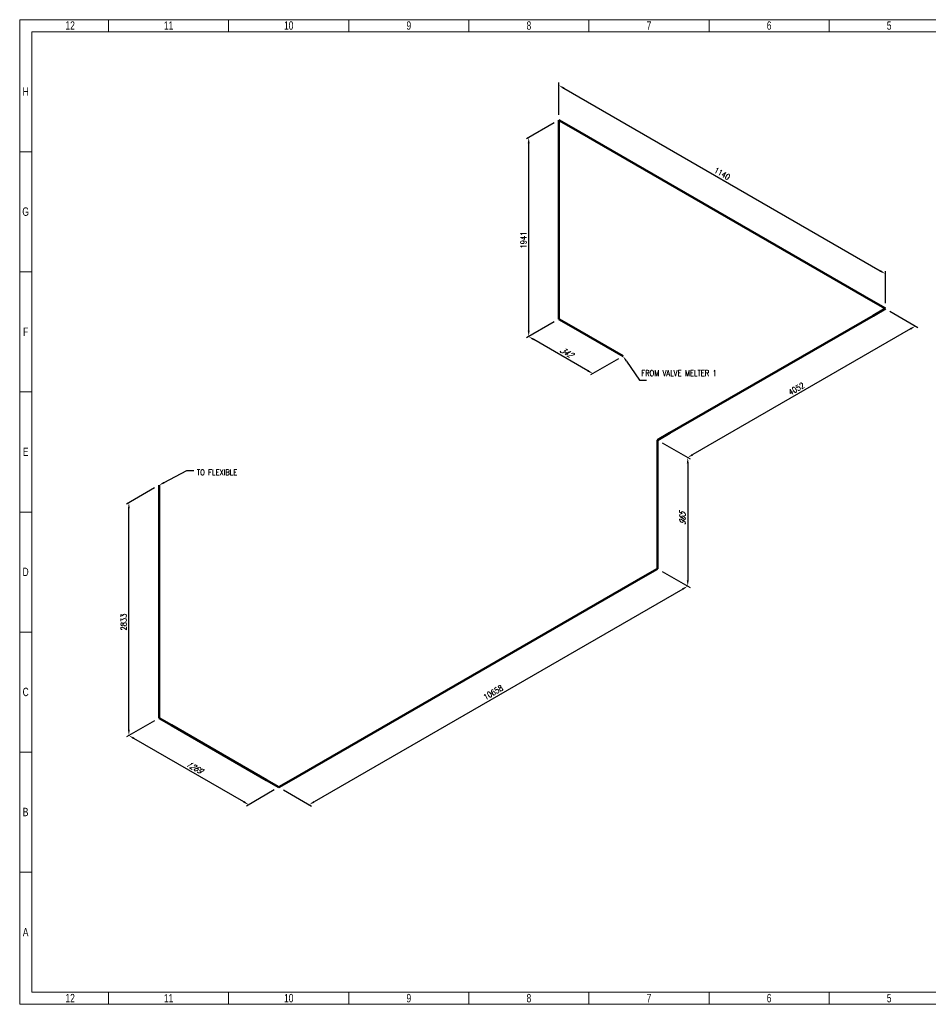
# Model space of a CAD drawing. Header units: millimetres. Extents: x -1 to 593, y -1 to 423.
# Tile 1 of 14: x -1 to 390, y -1 to 423. Entities that reach past the tile are written whole.
import ezdxf
from ezdxf import colors
from ezdxf.entities.mleader import LeaderData, LeaderLine
from ezdxf.math import Vec2, Vec3

# ---------------------------------------------------------------- set-up
doc = ezdxf.new("R2010")
doc.units = ezdxf.units.MM
doc.header["$LTSCALE"] = 0.25
doc.layers.add('Annotation', color=7, linetype='Continuous')
doc.layers.add('Dimension', color=1, linetype='Continuous')
doc.layers.add('Pipe Small Bore', color=30, linetype='Continuous', lineweight=50)
doc.styles.add('AdskIsoAnnotation', font='romans.shx', dxfattribs={"width": 0.8, "height": 1})
doc.styles.add('AdskIsoMetric', font='romans.shx', dxfattribs={"width": 0.8, "height": 2.5})
doc.styles.add('AdskIsoMetric-30', font='romans.shx', dxfattribs={"width": 0.8, "height": 2.5})
doc.styles.add('AdskIsoMetric30', font='romans.shx', dxfattribs={"width": 0.8, "oblique": 30, "height": 2.5})
doc.styles.add('SLDTEXTSTYLE3', font='TXT', dxfattribs={"width": 0.75})
doc.styles.get("Standard").update_dxf_attribs({"font": 'arial.ttf'})
doc.dimstyles.new('AdskIsoMetric', dxfattribs={"dimtxt": 2.5, "dimasz": 2.5, "dimexe": 1, "dimexo": 2, "dimgap": 0.8, "dimtad": 1, "dimdec": 0, "dimrnd": 1, "dimzin": 0, "dimdsep": 46, "dimtxsty": 'AdskIsoMetric', "dimcen": 0, "dimclrt": 7, "dimadec": 0, "dimazin": 0, "dimtfac": 1, "dimtdec": 0, "dimtmove": 1, "dimatfit": 3, "dimfxl": 1, "dimtfill": 1, "dimfrac": 2, "dimtolj": 1, "dimtzin": 0, "dimarcsym": 0})

# ---------------------------------------------------------------- blocks, each defined once
blk = doc.blocks.new('*D15')
at = {"layer": 'Defpoints', "color": 0, "transparency": 16777216}
for p in [(231.29, 294.23), (218.3, 286.73), (258.97, 278.25)]:
    blk.add_point(p, dxfattribs=at)
at = {"layer": 'Dimension', "color": 0, "lineweight": -2, "transparency": 16777216}
for p, q in [((229.29, 293.08), (217.3, 286.15)), ((243.81, 272), (220.47, 285.48)), ((256.97, 277.1), (244.98, 270.18))]:
    blk.add_line(p, q, dxfattribs=at)
at = {"layer": 'Dimension', "color": 0, "transparency": 16777216}
for points in [[(220.68, 285.84), (220.26, 285.12), (218.3, 286.73)], [(244.02, 272.36), (243.6, 271.64), (245.98, 270.75)]]:
    blk.add_solid(points, dxfattribs=at)
at = {"layer": 'Dimension', "color": 7, "transparency": 16777216, "insert": (234.38, 280.03), "char_height": 2.5, "attachment_point": 5, "rotation": 330, "style": 'AdskIsoMetric30', "bg_fill": 3, "box_fill_scale": 1.1, "bg_fill_color": 256, "bg_fill_true_color": 13158600, "bg_fill_transparency": 0}
blk.add_mtext('\\A1;342', dxfattribs=at)
blk = doc.blocks.new('*D16')
at = {"layer": 'Defpoints', "color": 0, "transparency": 16777216}
for p in [(231.29, 380), (218.3, 372.5), (231.29, 294.23)]:
    blk.add_point(p, dxfattribs=at)
at = {"layer": 'Dimension', "color": 0, "lineweight": -2, "transparency": 16777216}
for p, q in [((229.29, 378.85), (217.3, 371.92)), ((218.3, 289.23), (218.3, 370)), ((229.29, 293.08), (217.3, 286.15))]:
    blk.add_line(p, q, dxfattribs=at)
at = {"layer": 'Dimension', "color": 0, "transparency": 16777216}
for points in [[(217.89, 370), (218.72, 370), (218.3, 372.5)], [(217.89, 289.23), (218.72, 289.23), (218.3, 286.73)]]:
    blk.add_solid(points, dxfattribs=at)
at = {"layer": 'Dimension', "color": 7, "transparency": 16777216, "insert": (216.06, 328.32), "char_height": 2.5, "attachment_point": 5, "rotation": 90, "style": 'AdskIsoMetric-30', "bg_fill": 3, "box_fill_scale": 1.1, "bg_fill_color": 256, "bg_fill_true_color": 13158600, "bg_fill_transparency": 0}
blk.add_mtext('\\A1;1941', dxfattribs=at)
blk = doc.blocks.new('*D17')
at = {"layer": 'Defpoints', "color": 0, "transparency": 16777216}
for p in [(231.29, 380), (371.97, 313.78), (371.97, 298.78)]:
    blk.add_point(p, dxfattribs=at)
at = {"layer": 'Dimension', "color": 0, "lineweight": -2, "transparency": 16777216}
for p, q in [((231.29, 382.31), (231.29, 396.15)), ((233.46, 393.75), (369.8, 315.03)), ((371.97, 301.09), (371.97, 314.94))]:
    blk.add_line(p, q, dxfattribs=at)
at = {"layer": 'Dimension', "color": 0, "transparency": 16777216}
for points in [[(233.67, 394.11), (233.25, 393.39), (231.29, 395)], [(370.01, 315.39), (369.59, 314.67), (371.97, 313.78)]]:
    blk.add_solid(points, dxfattribs=at)
at = {"layer": 'Dimension', "color": 7, "transparency": 16777216, "insert": (301.63, 356.98), "char_height": 2.5, "attachment_point": 5, "rotation": 330, "style": 'AdskIsoMetric-30', "bg_fill": 3, "box_fill_scale": 1.1, "bg_fill_color": 256, "bg_fill_true_color": 13158600, "bg_fill_transparency": 0}
blk.add_mtext('\\A1;1140', dxfattribs=at)
blk = doc.blocks.new('*D18')
at = {"layer": 'Defpoints', "color": 0, "transparency": 16777216}
for p in [(371.97, 298.78), (273.84, 242.13), (286.83, 234.63)]:
    blk.add_point(p, dxfattribs=at)
at = {"layer": 'Dimension', "color": 0, "lineweight": -2, "transparency": 16777216}
for p, q in [((373.97, 297.63), (385.96, 290.71)), ((382.79, 290.03), (289, 235.88)), ((275.84, 240.98), (287.83, 234.05))]:
    blk.add_line(p, q, dxfattribs=at)
at = {"layer": 'Dimension', "color": 0, "transparency": 16777216}
for points in [[(382.58, 290.39), (383, 289.67), (384.96, 291.28)], [(288.79, 236.24), (289.21, 235.52), (286.83, 234.63)]]:
    blk.add_solid(points, dxfattribs=at)
at = {"layer": 'Dimension', "color": 7, "transparency": 16777216, "insert": (333.65, 264.25), "char_height": 2.5, "attachment_point": 5, "rotation": 30, "style": 'AdskIsoMetric-30', "bg_fill": 3, "box_fill_scale": 1.1, "bg_fill_color": 256, "bg_fill_true_color": 13158600, "bg_fill_transparency": 0}
blk.add_mtext('\\A1;4052', dxfattribs=at)
blk = doc.blocks.new('*D19')
at = {"layer": 'Defpoints', "color": 0, "transparency": 16777216}
for p in [(273.84, 242.13), (273.84, 186.7), (286.83, 179.2)]:
    blk.add_point(p, dxfattribs=at)
at = {"layer": 'Dimension', "color": 0, "lineweight": -2, "transparency": 16777216}
for p, q in [((275.84, 240.98), (287.83, 234.05)), ((286.83, 232.13), (286.83, 181.7)), ((275.84, 185.54), (287.83, 178.62))]:
    blk.add_line(p, q, dxfattribs=at)
at = {"layer": 'Dimension', "color": 0, "transparency": 16777216}
for points in [[(286.42, 232.13), (287.25, 232.13), (286.83, 234.63)], [(286.42, 181.7), (287.25, 181.7), (286.83, 179.2)]]:
    blk.add_solid(points, dxfattribs=at)
at = {"layer": 'Dimension', "color": 7, "transparency": 16777216, "insert": (284.59, 208.21), "char_height": 2.5, "attachment_point": 5, "rotation": 90, "style": 'AdskIsoMetric30', "bg_fill": 3, "box_fill_scale": 1.1, "bg_fill_color": 256, "bg_fill_true_color": 13158600, "bg_fill_transparency": 0}
blk.add_mtext('\\A1;965', dxfattribs=at)
blk = doc.blocks.new('*D20')
at = {"layer": 'Defpoints', "color": 0, "transparency": 16777216}
for p in [(273.84, 186.7), (110.69, 92.5), (123.68, 85)]:
    blk.add_point(p, dxfattribs=at)
at = {"layer": 'Dimension', "color": 0, "lineweight": -2, "transparency": 16777216}
for p, q in [((275.84, 185.54), (287.83, 178.62)), ((284.67, 177.95), (125.84, 86.25)), ((112.69, 91.35), (124.68, 84.42))]:
    blk.add_line(p, q, dxfattribs=at)
at = {"layer": 'Dimension', "color": 0, "transparency": 16777216}
for points in [[(284.46, 178.31), (284.88, 177.59), (286.83, 179.2)], [(125.64, 86.61), (126.05, 85.89), (123.68, 85)]]:
    blk.add_solid(points, dxfattribs=at)
at = {"layer": 'Dimension', "color": 7, "transparency": 16777216, "insert": (203.02, 133.39), "char_height": 2.5, "attachment_point": 5, "rotation": 30, "style": 'AdskIsoMetric-30', "bg_fill": 3, "box_fill_scale": 1.1, "bg_fill_color": 256, "bg_fill_true_color": 13158600, "bg_fill_transparency": 0}
blk.add_mtext('\\A1;10658', dxfattribs=at)
blk = doc.blocks.new('*D21')
at = {"layer": 'Defpoints', "color": 0, "transparency": 16777216}
for p in [(59.03, 122.32), (46.04, 114.82), (110.69, 92.5)]:
    blk.add_point(p, dxfattribs=at)
at = {"layer": 'Dimension', "color": 0, "lineweight": -2, "transparency": 16777216}
for p, q in [((57.03, 121.17), (45.04, 114.24)), ((95.53, 86.25), (48.21, 113.57)), ((108.69, 91.35), (96.7, 84.42))]:
    blk.add_line(p, q, dxfattribs=at)
at = {"layer": 'Dimension', "color": 0, "transparency": 16777216}
for points in [[(48.42, 113.93), (48, 113.21), (46.04, 114.82)], [(95.74, 86.61), (95.32, 85.89), (97.7, 85)]]:
    blk.add_solid(points, dxfattribs=at)
at = {"layer": 'Dimension', "color": 7, "transparency": 16777216, "insert": (74.11, 101.2), "char_height": 2.5, "attachment_point": 5, "rotation": 330, "style": 'AdskIsoMetric30', "bg_fill": 3, "box_fill_scale": 1.1, "bg_fill_color": 256, "bg_fill_true_color": 13158600, "bg_fill_transparency": 0}
blk.add_mtext('\\A1;1269', dxfattribs=at)
blk = doc.blocks.new('*D22')
at = {"layer": 'Defpoints', "color": 0, "transparency": 16777216}
for p in [(59.03, 222.67), (46.04, 215.17), (59.03, 122.32)]:
    blk.add_point(p, dxfattribs=at)
at = {"layer": 'Dimension', "color": 0, "lineweight": -2, "transparency": 16777216}
for p, q in [((57.03, 221.52), (45.04, 214.59)), ((46.04, 117.32), (46.04, 212.67)), ((57.03, 121.17), (45.04, 114.24))]:
    blk.add_line(p, q, dxfattribs=at)
at = {"layer": 'Dimension', "color": 0, "transparency": 16777216}
for points in [[(45.63, 212.67), (46.46, 212.67), (46.04, 215.17)], [(45.63, 117.32), (46.46, 117.32), (46.04, 114.82)]]:
    blk.add_solid(points, dxfattribs=at)
at = {"layer": 'Dimension', "color": 7, "transparency": 16777216, "insert": (43.8, 163.7), "char_height": 2.5, "attachment_point": 5, "rotation": 90, "style": 'AdskIsoMetric-30', "bg_fill": 3, "box_fill_scale": 1.1, "bg_fill_color": 256, "bg_fill_true_color": 13158600, "bg_fill_transparency": 0}
blk.add_mtext('\\A1;2833', dxfattribs=at)
blk = doc.blocks.new('Elbow-1-Iso2DSkew90')
at = {"color": 0, "linetype": 'ByBlock', "lineweight": -2, "extrusion": (4.2874e-14, -0.816497, -0.57735)}
for p, q in [((0, 0), (-5.3, 3.06)), ((5.3, 3.06), (0, 0)), ((0, 0), (0, 0))]:
    blk.add_line(p, q, dxfattribs=at)
blk = doc.blocks.new('Elbow-2-Iso2DSkew90')
at = {"color": 0, "linetype": 'ByBlock', "lineweight": -2, "extrusion": (0.707107, 0.408248, -0.57735)}
for p, q in [((0, 0), (0, 6.12)), ((0, 0), (0, 0)), ((5.3, -3.06), (0, 0))]:
    blk.add_line(p, q, dxfattribs=at)
blk = doc.blocks.new('Elbow-1-Iso2DSkew180')
at = {"color": 0, "linetype": 'ByBlock', "lineweight": -2, "extrusion": (-0.707107, 0.408248, -0.57735)}
for p, q in [((0, 6.12), (0, 0)), ((0, 0), (-5.3, -3.06)), ((0, 0), (0, 0))]:
    blk.add_line(p, q, dxfattribs=at)
blk = doc.blocks.new('Elbow-3-Iso2DSkew90')
at = {"color": 0, "linetype": 'ByBlock', "lineweight": -2, "extrusion": (0.707107, -0.408248, 0.57735)}
for p, q in [((5.3, 3.06), (0, 0)), ((0, 0), (0, -6.12)), ((0, 0), (0, 0))]:
    blk.add_line(p, q, dxfattribs=at)
blk = doc.blocks.new('Elbow-4-Iso2DSkew90')
at = {"color": 0, "linetype": 'ByBlock', "lineweight": -2, "extrusion": (5.29494e-11, -0.816497, -0.57735)}
for p, q in [((-5.3, 3.06), (0, 0)), ((0, 0), (-5.3, -3.06)), ((0, 0), (0, 0))]:
    blk.add_line(p, q, dxfattribs=at)
blk = doc.blocks.new('Elbow-5-Iso2DSkew90')
at = {"color": 0, "linetype": 'ByBlock', "lineweight": -2, "extrusion": (0.707107, 0.408248, -0.57735)}
for p, q in [((0, 0), (0, 6.12)), ((0, 0), (0, 0)), ((5.3, -3.06), (0, 0))]:
    blk.add_line(p, q, dxfattribs=at)
blk = doc.blocks.new('Elbow-1-Iso2DSkew0')
at = {"color": 0, "linetype": 'ByBlock', "lineweight": -2, "extrusion": (0.707107, 0.408248, -0.57735)}
for p, q in [((0, 0), (5.3, -3.06)), ((0, 0), (0, 0)), ((0, -6.12), (0, 0))]:
    blk.add_line(p, q, dxfattribs=at)
blk = doc.blocks.new('cajetin')
at = {"color": 7, "linetype": 'Continuous', "lineweight": 18}
for p, q in [((0, 0), (0, 615)), ((0, 615), (861, 615)), ((55.5, 607.5), (55.5, 615)), ((130.5, 607.5), (130.5, 615)), ((205.5, 607.5), (205.5, 615)), ((280.5, 607.5), (280.5, 615)), ((355.5, 607.5), (355.5, 615)), ((430.5, 607.5), (430.5, 615)), ((505.5, 607.5), (505.5, 615)), ((7.5, 7.5), (7.5, 607.5)), ((7.5, 607.5), (853.5, 607.5)), ((430.5, 607.5), (430.5, 607.5)), ((7.5, 532.5), (0, 532.5)), ((7.5, 457.5), (0, 457.5)), ((7.5, 382.5), (0, 382.5)), ((7.5, 307.5), (0, 307.5)), ((7.5, 307.5), (7.5, 307.5)), ((7.5, 232.5), (0, 232.5)), ((7.5, 157.5), (0, 157.5)), ((7.5, 82.5), (0, 82.5)), ((853.5, 7.5), (7.5, 7.5)), ((55.5, 7.5), (55.5, 0)), ((130.5, 7.5), (130.5, 0)), ((205.5, 7.5), (205.5, 0)), ((280.5, 7.5), (280.5, 0)), ((355.5, 7.5), (355.5, 0)), ((430.5, 7.5), (430.5, 7.5)), ((430.5, 7.5), (430.5, 0)), ((505.5, 7.5), (505.5, 0)), ((861, 0), (0, 0))]:
    blk.add_line(p, q, dxfattribs=at)
at = {"color": 7, "linetype": 'Continuous', "lineweight": 0, "char_height": 5.25, "attachment_point": 2, "style": 'SLDTEXTSTYLE3'}
for s, insert in [('12', (31.51, 613.99)), ('11', (93.01, 613.99)), ('10', (168.01, 613.99)), ('9', (243.01, 613.99)), ('8', (318.01, 613.99)), ('7', (393.01, 613.99)), ('6', (468.01, 613.99)), ('5', (543.01, 613.99)), ('H', (3.75, 572.74)), ('G', (3.68, 497.74)), ('F', (3.71, 422.74)), ('E', (3.74, 347.74)), ('D', (3.68, 272.74)), ('C', (3.73, 197.74)), ('B', (3.69, 122.74)), ('A', (3.7, 47.74)), ('12', (31.51, 6.49)), ('11', (93.01, 6.49)), ('10', (168.01, 6.49)), ('9', (243.01, 6.49)), ('8', (318.01, 6.49)), ('7', (393.01, 6.49)), ('6', (468.01, 6.49)), ('5', (543.01, 6.49))]:
    blk.add_mtext(s, dxfattribs=dict(at, insert=insert))

msp = doc.modelspace()

# ---------------------------------------------------------------- leaders
at = {"layer": 'Annotation'}
ml = msp.add_multileader_mtext('Standard', dxfattribs=at)
ml.set_content('')
ml.set_leader_properties()
ml.build(insert=Vec2(0, 0))
ml.multileader.update_dxf_attribs({"dogleg_length": 3.062, "arrow_head_size": 2.5})
ctx = ml.context
ctx.base_point, ctx.arrow_head_size = Vec3(262.938, 268), 2.5
notes = []
notes.append((ctx, [(0, (1, 1, 0), (266, 268), (1, 0), 3.062, [(0, [(258.966, 278.253)], 0, [])])]))
ctx.mtext, ml.multileader.dxf.content_type = None, 0
ml = msp.add_multileader_mtext('Standard', dxfattribs=at)
ml.set_content('')
ml.set_leader_properties()
ml.build(insert=Vec2(0, 0))
ml.multileader.update_dxf_attribs({"dogleg_length": 3.062, "arrow_head_size": 2.5})
ctx = ml.context
ctx.base_point, ctx.arrow_head_size = Vec3(67.938, 229), 2.5
notes.append((ctx, [(0, (1, 1, 0), (71, 229), (1, 0), 3.062, [(0, [(59.034, 222.671)], 0, [])])]))
ctx.mtext, ml.multileader.dxf.content_type = None, 0
for ctx, leaders in notes:
    for number, flags, end, landing, length, lines in leaders:
        leader = LeaderData()
        leader.index, (leader.has_last_leader_line, leader.has_dogleg_vector, leader.attachment_direction) = number, flags
        leader.last_leader_point, leader.dogleg_vector, leader.dogleg_length = Vec3(end), Vec3(landing), length
        for number, points, colour, breaks in lines:
            line = LeaderLine()
            line.index, line.vertices, line.color, line.breaks = number, Vec3.list(points), colors.encode_raw_color(colour), breaks
            leader.lines.append(line)
        ctx.leaders.append(leader)

# ---------------------------------------------------------------- next in the draw order: dimensions: what is measured, and where the dimension line sits
at = {"layer": 'Dimension'}
dim = msp.add_linear_dim(base=(218.302, 286.73), p1=(258.966, 278.253), p2=(231.293, 294.23), angle=150, text='342', dimstyle='AdskIsoMetric', override={"dimtad": 0, "dimlfac": 10.716655, "dimtxsty": 'AdskIsoMetric30', "dimse1": 0, "dimse2": 0, "dimsd1": 0, "dimsd2": 0, "dimtmove": 1}, dxfattribs=at)
dim.commit()
dim.dimension.update_dxf_attribs({"geometry": '*D15', "text_midpoint": (234.379, 280.035), "dimtype": 160})

# ---------------------------------------------------------------- next in the draw order: linework, layer by layer
at = {"layer": 'Pipe Small Bore'}
msp.add_lwpolyline([(258.966, 278.253), (236.596, 291.168)], dxfattribs=at)

# ---------------------------------------------------------------- next in the draw order: dimensions: what is measured, and where the dimension line sits
at = {"layer": 'Dimension'}
dim = msp.add_linear_dim(base=(218.302, 372.5), p1=(231.293, 294.23), p2=(231.293, 380), angle=90, text='1941', dimstyle='AdskIsoMetric', override={"dimtad": 0, "dimlfac": 22.62634, "dimtxsty": 'AdskIsoMetric-30', "dimse1": 0, "dimse2": 0, "dimsd1": 0, "dimsd2": 0, "dimtmove": 1}, dxfattribs=at)
dim.commit()
dim.dimension.update_dxf_attribs({"geometry": '*D16', "text_midpoint": (216.062, 328.322), "dimtype": 160})

# ---------------------------------------------------------------- next in the draw order: dimensions: what is measured, and where the dimension line sits
dim = msp.add_linear_dim(base=(371.966, 313.783), p1=(231.293, 380), p2=(371.966, 298.783), angle=330, text='1140', dimstyle='AdskIsoMetric', override={"dimtad": 0, "dimlfac": 7.017978, "dimtxsty": 'AdskIsoMetric-30', "dimse1": 0, "dimse2": 0, "dimsd1": 0, "dimsd2": 0, "dimtmove": 1}, dxfattribs=at)
dim.commit()
dim.dimension.update_dxf_attribs({"geometry": '*D17', "text_midpoint": (301.629, 356.978), "dimtype": 160})

# ---------------------------------------------------------------- next in the draw order: linework, layer by layer
at = {"layer": 'Pipe Small Bore'}
for points in [[(231.293, 300.354), (231.293, 373.876)], [(236.596, 376.938), (366.663, 301.844)]]:
    msp.add_lwpolyline(points, dxfattribs=at)

# ---------------------------------------------------------------- next in the draw order: block references
for name, p in [('Elbow-1-Iso2DSkew0', (231.293, 380)), ('Elbow-5-Iso2DSkew90', (231.293, 294.23))]:
    msp.add_blockref(name, p, dxfattribs=at)

# ---------------------------------------------------------------- next in the draw order: dimensions: what is measured, and where the dimension line sits
at = {"layer": 'Dimension'}
dim = msp.add_linear_dim(base=(286.832, 234.631), p1=(371.966, 298.783), p2=(273.842, 242.131), angle=210, text='4052', dimstyle='AdskIsoMetric', override={"dimtad": 0, "dimlfac": 35.760629, "dimtxsty": 'AdskIsoMetric-30', "dimse1": 0, "dimse2": 0, "dimsd1": 0, "dimsd2": 0, "dimtmove": 1}, dxfattribs=at)
dim.commit()
dim.dimension.update_dxf_attribs({"geometry": '*D18', "text_midpoint": (333.654, 264.25), "dimtype": 160})

# ---------------------------------------------------------------- next in the draw order: linework, layer by layer
at = {"layer": 'Pipe Small Bore'}
msp.add_lwpolyline([(366.663, 295.721), (279.145, 245.193)], dxfattribs=at)

# ---------------------------------------------------------------- next in the draw order: block references
msp.add_blockref('Elbow-4-Iso2DSkew90', (371.966, 298.783), dxfattribs=at)

# ---------------------------------------------------------------- next in the draw order: dimensions: what is measured, and where the dimension line sits
at = {"layer": 'Dimension'}
dim = msp.add_linear_dim(base=(286.832, 179.197), p1=(273.842, 242.131), p2=(273.842, 186.697), angle=270, text='965', dimstyle='AdskIsoMetric', override={"dimtad": 0, "dimlfac": 17.408128, "dimtxsty": 'AdskIsoMetric30', "dimse1": 0, "dimse2": 0, "dimsd1": 0, "dimsd2": 0, "dimtmove": 1}, dxfattribs=at)
dim.commit()
dim.dimension.update_dxf_attribs({"geometry": '*D19', "text_midpoint": (284.592, 208.207), "dimtype": 160})

# ---------------------------------------------------------------- next in the draw order: linework, layer by layer
at = {"layer": 'Pipe Small Bore'}
msp.add_lwpolyline([(273.842, 236.007), (273.842, 192.821)], dxfattribs=at)

# ---------------------------------------------------------------- next in the draw order: block references
msp.add_blockref('Elbow-3-Iso2DSkew90', (273.842, 242.131), dxfattribs=at)

# ---------------------------------------------------------------- next in the draw order: dimensions: what is measured, and where the dimension line sits
at = {"layer": 'Dimension'}
dim = msp.add_linear_dim(base=(123.678, 85), p1=(273.842, 186.697), p2=(110.688, 92.5), angle=210, text='10658', dimstyle='AdskIsoMetric', override={"dimtad": 0, "dimlfac": 56.573505, "dimtxsty": 'AdskIsoMetric-30', "dimse1": 0, "dimse2": 0, "dimsd1": 0, "dimsd2": 0, "dimtmove": 1}, dxfattribs=at)
dim.commit()
dim.dimension.update_dxf_attribs({"geometry": '*D20', "text_midpoint": (203.015, 133.391), "dimtype": 160})

# ---------------------------------------------------------------- next in the draw order: linework, layer by layer
at = {"layer": 'Pipe Small Bore'}
msp.add_lwpolyline([(268.539, 183.635), (115.991, 95.562)], dxfattribs=at)

# ---------------------------------------------------------------- next in the draw order: block references
msp.add_blockref('Elbow-1-Iso2DSkew180', (273.842, 186.697), dxfattribs=at)

# ---------------------------------------------------------------- next in the draw order: dimensions: what is measured, and where the dimension line sits
at = {"layer": 'Dimension'}
dim = msp.add_linear_dim(base=(46.044, 114.822), p1=(110.688, 92.5), p2=(59.034, 122.322), angle=150, text='1269', dimstyle='AdskIsoMetric', override={"dimtad": 0, "dimlfac": 21.26895, "dimtxsty": 'AdskIsoMetric30', "dimse1": 0, "dimse2": 0, "dimsd1": 0, "dimsd2": 0, "dimtmove": 1}, dxfattribs=at)
dim.commit()
dim.dimension.update_dxf_attribs({"geometry": '*D21', "text_midpoint": (74.111, 101.204), "dimtype": 160})

# ---------------------------------------------------------------- next in the draw order: linework, layer by layer
at = {"layer": 'Pipe Small Bore'}
msp.add_lwpolyline([(105.385, 95.562), (64.337, 119.26)], dxfattribs=at)

# ---------------------------------------------------------------- next in the draw order: block references
msp.add_blockref('Elbow-1-Iso2DSkew90', (110.688, 92.5), dxfattribs=at)

# ---------------------------------------------------------------- next in the draw order: dimensions: what is measured, and where the dimension line sits
at = {"layer": 'Dimension'}
dim = msp.add_linear_dim(base=(46.044, 215.171), p1=(59.034, 122.322), p2=(59.034, 222.671), angle=90, text='2833', dimstyle='AdskIsoMetric', override={"dimtad": 0, "dimlfac": 28.234658, "dimtxsty": 'AdskIsoMetric-30', "dimse1": 0, "dimse2": 0, "dimsd1": 0, "dimsd2": 0, "dimtmove": 1}, dxfattribs=at)
dim.commit()
dim.dimension.update_dxf_attribs({"geometry": '*D22', "text_midpoint": (43.804, 163.704), "dimtype": 160})

# ---------------------------------------------------------------- next in the draw order: linework, layer by layer
at = {"layer": 'Pipe Small Bore'}
msp.add_lwpolyline([(59.034, 128.446), (59.034, 222.671)], dxfattribs=at)

# ---------------------------------------------------------------- next in the draw order: block references
at = {"xscale": 0.689895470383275, "yscale": 0.689895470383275, "zscale": 0.689895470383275}
msp.add_blockref('cajetin', (-1, -1), dxfattribs=at)
at = {"layer": 'Pipe Small Bore'}
msp.add_blockref('Elbow-2-Iso2DSkew90', (59.034, 122.322), dxfattribs=at)

# ---------------------------------------------------------------- next in the draw order: texts
at = {"layer": 'Annotation', "char_height": 2.5, "attachment_point": 7, "style": 'AdskIsoAnnotation', "bg_fill": 3, "box_fill_scale": 1, "bg_fill_color": 256, "bg_fill_true_color": 13158600, "bg_fill_transparency": 0}
for s, insert in [('FROM VALVE MELTER 1', (266.862, 269.743)), ('TO FLEXIBLE', (75.313, 226.994))]:
    msp.add_mtext(s, dxfattribs=dict(at, insert=insert))

doc.saveas('drawing.dxf')
